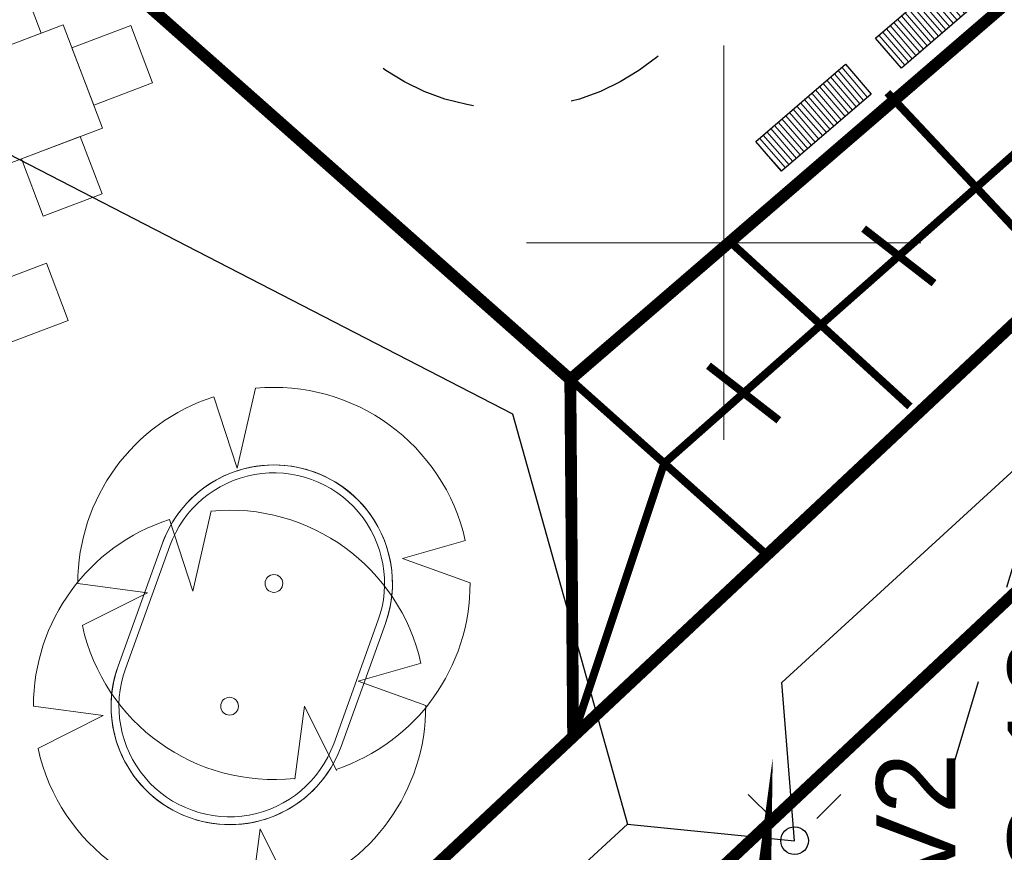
# Model space of a CAD drawing. Extents: x 5459245 to 5462690, y 5971016 to 5972523.
# Tile 24 of 136: x 5462441 to 5462454, y 5972192 to 5972203. Entities that reach past the tile are written whole.
import ezdxf

# ---------------------------------------------------------------- set-up
doc = ezdxf.new("R2010")
doc.units = 0
doc.linetypes.add('8', pattern=[0.5, 0.25, -0.25])
doc.layers.get('0').update_dxf_attribs({"linetype": 'CONTINUOUS', "lineweight": 13})
for name, color, linetype, lineweight in [('# elektryka', 1, 'CONTINUOUS', 30), ('A_LINIE MDCP_NIEPRZEKRACZLNA LINIA ZABUDOWY', 1, 'CONTINUOUS', 0), ('A_LINIE PZT', 7, 'CONTINUOUS', 13), ('A_MAŁA ARCHITEKTURA', 195, 'CONTINUOUS', 9), ('A_SKARPY PROJEKTOWANE', 7, 'CONTINUOUS', 20), ('A_ZIELEŃ ISTNIEJĄCA', 7, 'CONTINUOUS', 18)]:
    doc.layers.add(name, color=color, linetype=linetype, lineweight=lineweight)
doc.layers.add('_EE', color=1, linetype='CONTINUOUS', lineweight=30, true_color=0xff0000)
doc.styles.add('ARIAL', font='arial.ttf')

# ---------------------------------------------------------------- blocks, each defined once
blk = doc.blocks.new('A$C21973645')
at = {"layer": 'A_ZIELEŃ ISTNIEJĄCA', "flags": 128}
for points in [[(-0.29, 3.095), (-0.584, 1.826), (-0.954, 2.958)], [(3.033, 0.68), (2.038, 0.396), (3.108, 0.011)], [(-3.108, 0), (-2.004, -0.149), (-3.036, -0.669)], [(0.991, -2.963), (0.484, -1.945), (0.334, -3.104)]]:
    blk.add_lwpolyline(points, dxfattribs=at)
at = {"layer": 'A_ZIELEŃ ISTNIEJĄCA'}
blk.add_circle((0, 0), 0.141, dxfattribs=at)
for start, end in [(12.6312, 95.3532), (107.8655, 180), (288.4617, 0.2095), (192.4216, 276.1383)]:
    blk.add_arc((0, 0), 3.108, start, end, dxfattribs=at)
blk = doc.blocks.new('A$C4FEA3FF5')
at = {"layer": 'A_MAŁA ARCHITEKTURA'}
h = blk.add_hatch(dxfattribs=at)
h.set_pattern_fill('ANSI31', color=256, scale=0.5, angle=45)
h.set_pattern_definition([(90, (-1.65, 0.21), (-0.0625, 3e-11), [])])
h.paths.add_polyline_path([(0, 0), (0, -0.5), (-1.5, -0.5), (-1.5, 0)])
at = {"layer": 'A_MAŁA ARCHITEKTURA', "lineweight": 30}
blk.add_lwpolyline([(0, 0), (0, -0.5), (-1.5, -0.5), (-1.5, 0), (0, 0)], dxfattribs=at)
blk = doc.blocks.new('A$C61597CCE')
at = {"layer": '_EE'}
for p, q in [((-1.175, 1.175), (-0.563, 0.563)), ((0.563, 0.563), (1.175, 1.175)), ((-1.175, -1.175), (-0.563, -0.563)), ((0.563, -0.563), (1.175, -1.175))]:
    blk.add_line(p, q, dxfattribs=at)
blk.add_circle((0, 0), 0.35, dxfattribs=at)

msp = doc.modelspace()

# ---------------------------------------------------------------- linework, layer by layer
at = {"layer": '# elektryka'}
for p, q in [((5462436.344, 5972203.492), (5462447.324, 5972197.832)), ((5462450.739, 5972194.424), (5462457.868, 5972200.964)), ((5462447.324, 5972197.832), (5462448.782, 5972192.629)), ((5462450.899, 5972192.418), (5462450.739, 5972194.424)), ((5462444.221, 5972188.444), (5462448.782, 5972192.629)), ((5462448.782, 5972192.629), (5462450.899, 5972192.418))]:
    msp.add_line(p, q, dxfattribs=at)
at = {"color": 253, "linetype": 'Continuous', "lineweight": 13, "flags": 128}
for points in [[(5462450, 5972197.5), (5462450, 5972202.5)], [(5462450, 5972197.5), (5462450, 5972202.5)], [(5462447.5, 5972200), (5462452.5, 5972200)], [(5462447.5, 5972200), (5462452.5, 5972200)]]:
    msp.add_lwpolyline(points, dxfattribs=at)
msp.add_lwpolyline([(5462445.151, 5972193.614, -1.000025), (5462442.324, 5972194.633), (5462442.886, 5972196.19, -1.00006), (5462445.712, 5972195.17), (5462445.151, 5972193.614)], format="xyb")
for points in [[(5462442.886, 5972196.19), (5462442.324, 5972194.633, 1), (5462445.151, 5972193.614), (5462445.712, 5972195.171, 1), (5462442.886, 5972196.19)], [(5462442.886, 5972196.19), (5462442.324, 5972194.633, 1), (5462445.151, 5972193.614), (5462445.712, 5972195.171, 1), (5462442.886, 5972196.19)], [(5462445.057, 5972193.647, -1), (5462442.418, 5972194.599), (5462442.98, 5972196.156, -1.000059), (5462445.618, 5972195.204)]]:
    msp.add_lwpolyline(points, format="xyb", close=True)
at = {"layer": 'A_LINIE MDCP_NIEPRZEKRACZLNA LINIA ZABUDOWY', "linetype": '8', "lineweight": 30, "ltscale": 5}
msp.add_lwpolyline([(5462393.987, 5972110.746), (5462445.418, 5972098.987), (5462450.458, 5972121.204), (5462448.605, 5972152.265), (5462448.421, 5972167.259), (5462449.998, 5972179.841), (5462452.156, 5972190.842), (5462455.383, 5972201.623), (5462459.502, 5972212.212), (5462463.442, 5972219.236), (5462467.412, 5972225.643), (5462467.286, 5972226.265), (5462435.479, 5972219.834), (5462431.237, 5972198.238), (5462411.039, 5972160.834)], close=True, dxfattribs=at)
at = {"layer": 'A_LINIE PZT', "const_width": 0.15}
msp.add_lwpolyline([(5462443.296, 5972189.24), (5462456.628, 5972201.742), (5462457.829, 5972213.58), (5462461.512, 5972218.982), (5462456.295, 5972229.694), (5462464.356, 5972231.267), (5462468.591, 5972226.398), (5462458.762, 5972200.316), (5462445.166, 5972187.566), (5462439.698, 5972180.238)], dxfattribs=at)
for points in [[(5462448.056, 5972198.267), (5462453.9, 5972203.306), (5462457.829, 5972213.58), (5462461.512, 5972218.982), (5462455.108, 5972225.242), (5462438.17, 5972221.47), (5462434.804, 5972210.001), (5462434.804, 5972210.001)], [(5462417.033, 5972180.287), (5462427.17, 5972199.15), (5462429.207, 5972209.634), (5462434.804, 5972210.001), (5462448.056, 5972198.267), (5462448.092, 5972193.737), (5462443.296, 5972189.24), (5462431.325, 5972198.191), (5462420.614, 5972178.354)]]:
    msp.add_lwpolyline(points, close=True, dxfattribs=at)
at = {"layer": 'A_MAŁA ARCHITEKTURA'}
for points in [[(5462440.601, 5972202.374), (5462441.348, 5972202.657), (5462441.072, 5972203.384), (5462440.325, 5972203.101)], [(5462440.817, 5972200.958), (5462442.125, 5972201.455), (5462441.629, 5972202.764), (5462440.32, 5972202.267)], [(5462442.015, 5972201.745), (5462442.762, 5972202.029), (5462442.486, 5972202.756), (5462441.739, 5972202.473)], [(5462441.098, 5972201.065), (5462441.844, 5972201.348), (5462442.12, 5972200.62), (5462441.374, 5972200.337)], [(5462440.945, 5972198.731), (5462441.692, 5972199.014), (5462441.416, 5972199.742), (5462440.669, 5972199.459)]]:
    msp.add_lwpolyline(points, close=True, dxfattribs=at)
at = {"layer": 'A_MAŁA ARCHITEKTURA', "linetype": '8', "lineweight": 25, "ltscale": 5}
msp.add_circle((5462447.321, 5972204.563), 2.87, dxfattribs=at)
at = {"layer": 'A_SKARPY PROJEKTOWANE', "const_width": 0.1}
for points in [[(5462457.829, 5972213.58), (5462457.829, 5972213.58), (5462456.628, 5972201.742), (5462448.092, 5972193.737), (5462448.056, 5972198.267), (5462453.9, 5972203.306), (5462453.9, 5972203.306), (5462453.9, 5972203.306), (5462457.829, 5972213.58)], [(5462450.56, 5972192.625), (5462450.56, 5972192.625), (5462450.56, 5972192.625), (5462448.585, 5972177.744), (5462439.697, 5972180.239), (5462439.697, 5972180.239), (5462450.299, 5972173.642)]]:
    msp.add_lwpolyline(points, close=True, dxfattribs=at)
for points in [[(5462448.092, 5972193.737), (5462449.246, 5972197.204), (5462455.264, 5972202.524), (5462457.829, 5972213.58)], [(5462452.075, 5972201.903), (5462454.286, 5972199.545)], [(5462452.666, 5972199.487), (5462451.774, 5972200.179)], [(5462450.066, 5972200.026), (5462452.36, 5972197.925)], [(5462450.699, 5972197.749), (5462449.807, 5972198.441)], [(5462448.056, 5972198.267), (5462450.549, 5972196.041)], [(5462450.56, 5972192.625), (5462449.361, 5972175.902), (5462439.697, 5972180.239)]]:
    msp.add_lwpolyline(points, dxfattribs=at)

# ---------------------------------------------------------------- block references
at = {"layer": '_EE', "xscale": 0.5, "yscale": 0.5, "zscale": 0.5}
msp.add_blockref('A$C61597CCE', (5462450.899, 5972192.418), dxfattribs=at)
at = {"layer": 'A_MAŁA ARCHITEKTURA', "rotation": 220.7754061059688}
for p in [(5462452.252, 5972202.215), (5462450.734, 5972200.906)]:
    msp.add_blockref('A$C4FEA3FF5', p, dxfattribs=at)
at = {"layer": 'A_ZIELEŃ ISTNIEJĄCA', "xscale": 0.7999999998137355, "yscale": 0.7999999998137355, "zscale": 0.7999999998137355}
for p in [(5462444.299, 5972195.68), (5462443.737, 5972194.123)]:
    msp.add_blockref('A$C21973645', p, dxfattribs=at)

# ---------------------------------------------------------------- texts
at = {"layer": '# elektryka', "insert": (5462453.275, 5972190.892, 10.8), "char_height": 1, "width": 18.36119, "attachment_point": 4, "rotation": 90, "style": 'ARIAL'}
msp.add_mtext('{\\C150;AV2\\PRG-13}', dxfattribs=at)

doc.saveas('drawing.dxf')
